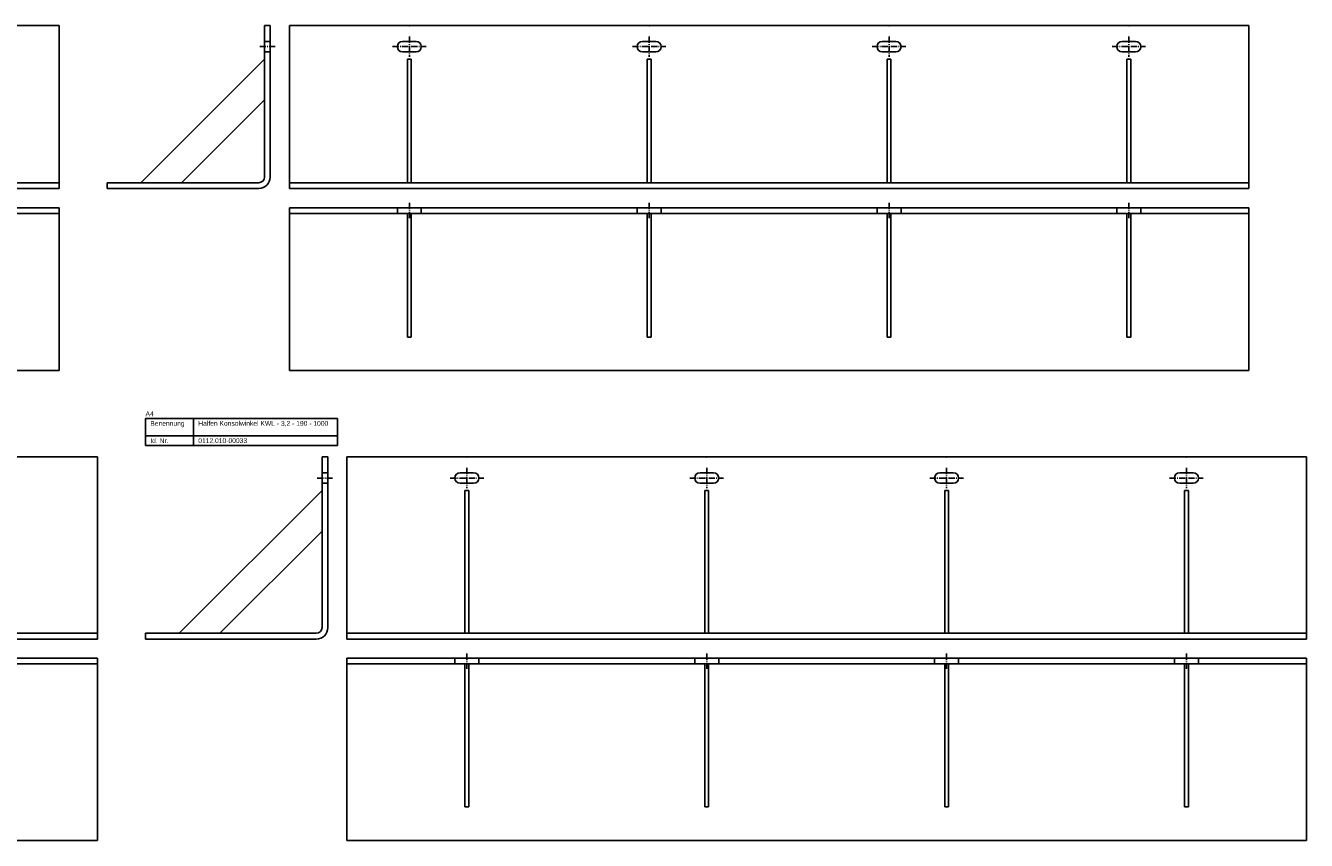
# Model space of a CAD drawing. Header units: millimetres. Extents: x 3683 to 6843, y -2519 to 868.
# Tile 11 of 12: x 5328 to 6663, y -809 to 41. Entities that reach past the tile are written whole.
import ezdxf

# ---------------------------------------------------------------- set-up
doc = ezdxf.new("R2010")
doc.units = ezdxf.units.MM
doc.linetypes.add('MITTELLINIE', pattern=[0.977, 0.65, -0.13, 0.067, -0.13])
doc.linetypes.add('VERDECKT', pattern=[9.525, 6.35, -3.175])
doc.layers.add('HALFEN-KONSOLANKER', color=2, linetype='CONTINUOUS')
doc.styles.add('ARIAL50', font='ARIAL.TTF', dxfattribs={"height": 5})

msp = doc.modelspace()

# ---------------------------------------------------------------- linework, layer by layer
at = {"layer": 'HALFEN-KONSOLANKER'}
for p, q in [((4613.1, 40.8), (5363.1, 40.8)), ((5363.1, 40.8), (5363.1, -129.2)), ((5577.1, 40.8), (5577.1, -117.2)), ((5577.1, 40.8), (5583.1, 40.8)), ((5583.1, 40.8), (5583.1, -117.2)), ((5603.1, 40.8), (6603.1, 40.8)), ((5603.1, 40.8), (5603.1, -129.2)), ((6603.1, 40.8), (6603.1, -129.2)), ((5721.1, 24.3), (5735.1, 24.3)), ((5971.1, 24.3), (5985.1, 24.3)), ((6221.1, 24.3), (6235.1, 24.3)), ((6471.1, 24.3), (6485.1, 24.3)), ((5577.1, 5.8), (5448.1, -123.2)), ((5721.1, 13.3), (5735.1, 13.3)), ((5726.1, 5.8), (5726.1, -123.2)), ((5726.1, 5.8), (5730.1, 5.8)), ((5730.1, 5.8), (5730.1, -123.2)), ((5971.1, 13.3), (5985.1, 13.3)), ((5976.1, 5.8), (5976.1, -123.2)), ((5976.1, 5.8), (5980.1, 5.8)), ((5980.1, 5.8), (5980.1, -123.2)), ((6221.1, 13.3), (6235.1, 13.3)), ((6226.1, 5.8), (6226.1, -123.2)), ((6226.1, 5.8), (6230.1, 5.8)), ((6230.1, 5.8), (6230.1, -123.2)), ((6471.1, 13.3), (6485.1, 13.3)), ((6476.1, 5.8), (6476.1, -123.2)), ((6476.1, 5.8), (6480.1, 5.8)), ((6480.1, 5.8), (6480.1, -123.2)), ((5577.1, -36.7), (5490.6, -123.2)), ((4613.1, -123.2), (5363.1, -123.2)), ((4613.1, -129.2), (5363.1, -129.2)), ((5571.1, -123.2), (5413.1, -123.2)), ((5413.1, -123.2), (5413.1, -129.2)), ((5571.1, -129.2), (5413.1, -129.2)), ((5603.1, -123.2), (6603.1, -123.2)), ((5603.1, -129.2), (6603.1, -129.2)), ((5363.1, -149.2), (4613.1, -149.2)), ((5363.1, -155.2), (4613.1, -155.2)), ((5363.1, -319.2), (5363.1, -149.2)), ((6603.1, -149.2), (5603.1, -149.2)), ((5603.1, -319.2), (5603.1, -149.2)), ((6603.1, -155.2), (5603.1, -155.2)), ((5726.1, -155.2), (5726.1, -284.2)), ((5730.1, -155.2), (5730.1, -284.2)), ((5976.1, -155.2), (5976.1, -284.2)), ((5980.1, -155.2), (5980.1, -284.2)), ((6226.1, -155.2), (6226.1, -284.2)), ((6230.1, -155.2), (6230.1, -284.2)), ((6476.1, -155.2), (6476.1, -284.2)), ((6480.1, -155.2), (6480.1, -284.2)), ((6603.1, -319.2), (6603.1, -149.2)), ((5730.1, -284.2), (5726.1, -284.2)), ((5980.1, -284.2), (5976.1, -284.2)), ((6230.1, -284.2), (6226.1, -284.2)), ((6480.1, -284.2), (6476.1, -284.2)), ((5363.1, -319.2), (4613.1, -319.2)), ((6603.1, -319.2), (5603.1, -319.2)), ((5453.1, -369.2), (5653.1, -369.2)), ((5453.1, -397.2), (5453.1, -369.2)), ((5503.1, -397.2), (5503.1, -369.2)), ((5653.1, -397.2), (5653.1, -369.2)), ((5453.1, -387.2), (5653.1, -387.2)), ((5453.1, -397.2), (5653.1, -397.2)), ((4653.1, -409.2), (5403.1, -409.2)), ((5403.1, -409.2), (5403.1, -599.2)), ((5637.1, -409.2), (5637.1, -587.2)), ((5637.1, -409.2), (5643.1, -409.2)), ((5643.1, -409.2), (5643.1, -587.2)), ((5663.1, -409.2), (6663.1, -409.2)), ((5663.1, -409.2), (5663.1, -599.2)), ((6663.1, -409.2), (6663.1, -599.2)), ((5781.1, -425.7), (5795.1, -425.7)), ((6031.1, -425.7), (6045.1, -425.7)), ((6281.1, -425.7), (6295.1, -425.7)), ((6531.1, -425.7), (6545.1, -425.7)), ((5781.1, -436.7), (5795.1, -436.7)), ((6031.1, -436.7), (6045.1, -436.7)), ((6281.1, -436.7), (6295.1, -436.7)), ((6531.1, -436.7), (6545.1, -436.7)), ((5637.1, -444.2), (5488.1, -593.2)), ((5786.1, -444.2), (5786.1, -593.2)), ((5786.1, -444.2), (5790.1, -444.2)), ((5790.1, -444.2), (5790.1, -593.2)), ((6036.1, -444.2), (6036.1, -593.2)), ((6036.1, -444.2), (6040.1, -444.2)), ((6040.1, -444.2), (6040.1, -593.2)), ((6286.1, -444.2), (6286.1, -593.2)), ((6286.1, -444.2), (6290.1, -444.2)), ((6290.1, -444.2), (6290.1, -593.2)), ((6536.1, -444.2), (6536.1, -593.2)), ((6536.1, -444.2), (6540.1, -444.2)), ((6540.1, -444.2), (6540.1, -593.2)), ((5637.1, -486.7), (5530.6, -593.2)), ((4653.1, -593.2), (5403.1, -593.2)), ((4653.1, -599.2), (5403.1, -599.2)), ((5631.1, -593.2), (5453.1, -593.2)), ((5453.1, -593.2), (5453.1, -599.2)), ((5631.1, -599.2), (5453.1, -599.2)), ((5663.1, -593.2), (6663.1, -593.2)), ((5663.1, -599.2), (6663.1, -599.2)), ((5403.1, -619.2), (4653.1, -619.2)), ((5403.1, -625.2), (4653.1, -625.2)), ((5403.1, -809.2), (5403.1, -619.2)), ((6663.1, -619.2), (5663.1, -619.2)), ((5663.1, -809.2), (5663.1, -619.2)), ((6663.1, -625.2), (5663.1, -625.2)), ((5786.1, -625.2), (5786.1, -774.2)), ((5790.1, -625.2), (5790.1, -774.2)), ((6036.1, -625.2), (6036.1, -774.2)), ((6040.1, -625.2), (6040.1, -774.2)), ((6286.1, -625.2), (6286.1, -774.2)), ((6290.1, -625.2), (6290.1, -774.2)), ((6536.1, -625.2), (6536.1, -774.2)), ((6540.1, -625.2), (6540.1, -774.2)), ((6663.1, -809.2), (6663.1, -619.2)), ((5790.1, -774.2), (5786.1, -774.2)), ((6040.1, -774.2), (6036.1, -774.2)), ((6290.1, -774.2), (6286.1, -774.2)), ((6540.1, -774.2), (6536.1, -774.2)), ((5403.1, -809.2), (4653.1, -809.2)), ((6663.1, -809.2), (5663.1, -809.2))]:
    msp.add_line(p, q, dxfattribs=at)
at = {"layer": 'HALFEN-KONSOLANKER', "color": 1, "linetype": 'MITTELLINIE', "ltscale": 10}
for p, q in [((5728.1, 29.3), (5728.1, 8.3)), ((5978.1, 29.3), (5978.1, 8.3)), ((6228.1, 29.3), (6228.1, 8.3)), ((6478.1, 29.3), (6478.1, 8.3)), ((5572.1, 18.8), (5588.1, 18.8)), ((5710.6, 18.8), (5745.6, 18.8)), ((5960.6, 18.8), (5995.6, 18.8)), ((6210.6, 18.8), (6245.6, 18.8)), ((6460.6, 18.8), (6495.6, 18.8)), ((5728.1, -144.2), (5728.1, -160.2)), ((5978.1, -144.2), (5978.1, -160.2)), ((6228.1, -144.2), (6228.1, -160.2)), ((6478.1, -144.2), (6478.1, -160.2)), ((5788.1, -420.7), (5788.1, -441.7)), ((6038.1, -420.7), (6038.1, -441.7)), ((6288.1, -420.7), (6288.1, -441.7)), ((6538.1, -420.7), (6538.1, -441.7)), ((5632.1, -431.2), (5648.1, -431.2)), ((5770.6, -431.2), (5805.6, -431.2)), ((6020.6, -431.2), (6055.6, -431.2)), ((6270.6, -431.2), (6305.6, -431.2)), ((6520.6, -431.2), (6555.6, -431.2)), ((5788.1, -614.2), (5788.1, -630.2)), ((6038.1, -614.2), (6038.1, -630.2)), ((6288.1, -614.2), (6288.1, -630.2)), ((6538.1, -614.2), (6538.1, -630.2))]:
    msp.add_line(p, q, dxfattribs=at)
at = {"layer": 'HALFEN-KONSOLANKER', "color": 1, "linetype": 'VERDECKT'}
for p, q in [((5577.1, 24.3), (5583.1, 24.3)), ((5577.1, 13.3), (5583.1, 13.3)), ((5715.6, -155.2), (5715.6, -149.2)), ((5740.6, -149.2), (5740.6, -155.2)), ((5965.6, -155.2), (5965.6, -149.2)), ((5990.6, -149.2), (5990.6, -155.2)), ((6215.6, -155.2), (6215.6, -149.2)), ((6240.6, -149.2), (6240.6, -155.2)), ((6465.6, -155.2), (6465.6, -149.2)), ((6490.6, -149.2), (6490.6, -155.2)), ((5637.1, -425.7), (5643.1, -425.7)), ((5637.1, -436.7), (5643.1, -436.7)), ((5775.6, -625.2), (5775.6, -619.2)), ((5800.6, -619.2), (5800.6, -625.2)), ((6025.6, -625.2), (6025.6, -619.2)), ((6050.6, -619.2), (6050.6, -625.2)), ((6275.6, -625.2), (6275.6, -619.2)), ((6300.6, -619.2), (6300.6, -625.2)), ((6525.6, -625.2), (6525.6, -619.2)), ((6550.6, -619.2), (6550.6, -625.2))]:
    msp.add_line(p, q, dxfattribs=at)
at = {"layer": 'HALFEN-KONSOLANKER'}
for centre, radius, start, end in [((5721.1, 18.8), 5.5, 90, 270), ((5735.1, 18.8), 5.5, 270, 90), ((5971.1, 18.8), 5.5, 90, 270), ((5985.1, 18.8), 5.5, 270, 90), ((6221.1, 18.8), 5.5, 90, 270), ((6235.1, 18.8), 5.5, 270, 90), ((6471.1, 18.8), 5.5, 90, 270), ((6485.1, 18.8), 5.5, 270, 90), ((5571.1, -117.2), 12, 270, 0), ((5571.1, -117.2), 6, 270, 0), ((5781.1, -431.2), 5.5, 90, 270), ((5795.1, -431.2), 5.5, 270, 90), ((6031.1, -431.2), 5.5, 90, 270), ((6045.1, -431.2), 5.5, 270, 90), ((6281.1, -431.2), 5.5, 90, 270), ((6295.1, -431.2), 5.5, 270, 90), ((6531.1, -431.2), 5.5, 90, 270), ((6545.1, -431.2), 5.5, 270, 90), ((5631.1, -587.2), 6, 270, 0), ((5631.1, -587.2), 12, 270, 0)]:
    msp.add_arc(centre, radius, start, end, dxfattribs=at)
for p in [(5728.1, 40.8), (5728.1, 40.8), (5978.1, 40.8), (5978.1, 40.8), (6228.1, 40.8), (6228.1, 40.8), (6478.1, 40.8), (6478.1, 40.8), (5788.1, -409.2), (5788.1, -409.2), (6038.1, -409.2), (6038.1, -409.2), (6288.1, -409.2), (6288.1, -409.2), (6538.1, -409.2), (6538.1, -409.2)]:
    msp.add_point(p, dxfattribs=at)

# ---------------------------------------------------------------- texts
at = {"layer": 'HALFEN-KONSOLANKER', "style": 'ARIAL50'}
for s, p in [('A4', (5453.1, -366.7)), ('Benennung', (5458.1, -376.7)), ('Halfen Konsolwinkel KWL - 3,2 - 190 - 1000', (5508.1, -376.7)), ('Id. Nr.', (5458.1, -394.7)), ('0112.010-00033', (5508.1, -394.7))]:
    msp.add_text(s, height=5, dxfattribs=at).set_placement(p)

doc.saveas('drawing.dxf')
